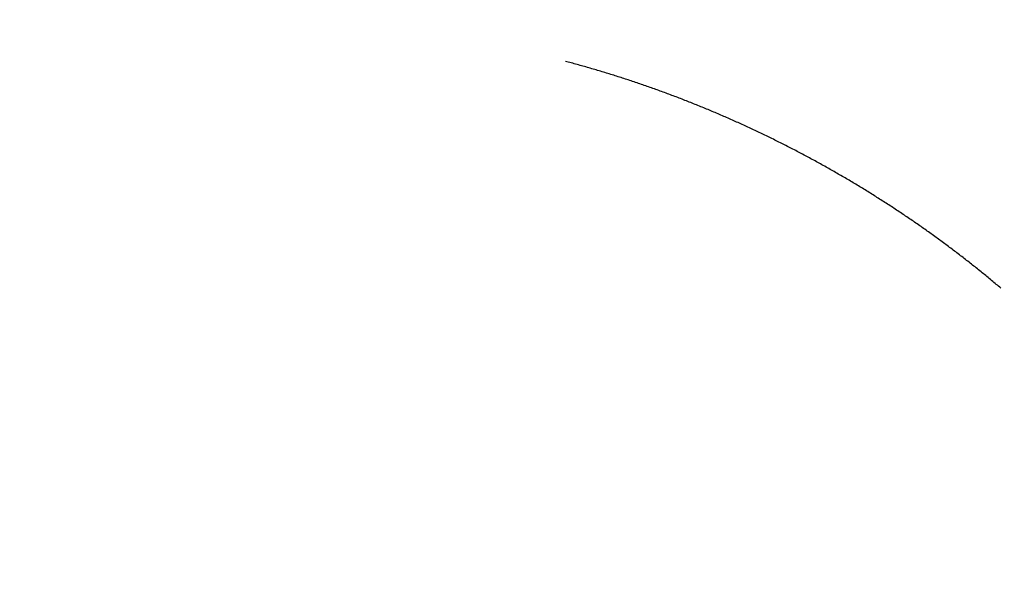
# Model space of a CAD drawing. Header units: millimetres. Extents: x -189 to 189, y -189 to 189.
# Tile 58 of 256: x -68.42 to -66.18, y -129.03 to -127.74. Entities that reach past the tile are written whole.
import ezdxf

# ---------------------------------------------------------------- set-up
doc = ezdxf.new("R2010")
doc.units = ezdxf.units.MM
doc.layers.add('Livello 01', color=7, linetype='Continuous', true_color=0x000000)

msp = doc.modelspace()

# ---------------------------------------------------------------- linework, layer by layer
at = {"layer": 'Livello 01', "color": 7, "true_color": 0xffffff}
for points, knots in [([(-118.064586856, -140.703895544, 397.253669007), (-114.298985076, -136.216226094, 390.077980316), (-110.850419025, -132.106385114, 383.402759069), (-107.329620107, -127.910460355, 376.520538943), (-100.694054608, -120.002501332, 363.366562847), (-94.7177980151, -112.880276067, 351.397233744), (-92.0882204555, -109.746467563, 346.122370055), (-85.3930849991, -101.76751583, 332.70435998), (-79.1103926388, -94.2800946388, 320.22449942), (-75.1558291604, -89.5672294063, 312.444765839), (-71.1241723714, -84.7624879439, 304.642038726), (-67.0721248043, -79.9334456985, 296.920502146)], [0, 0, 0, 0, 0, 0, 45.90084869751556, 45.90084869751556, 45.90084869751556, 78.65081641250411, 78.65081641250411, 78.65081641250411, 127.9111110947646, 127.9111110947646, 127.9111110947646, 127.9111110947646, 127.9111110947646, 127.9111110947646]), ([(-37.79981133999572, -96.84616795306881, 297.2367076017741), (-40.0703264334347, -102.6971141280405, 304.9420913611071), (-42.32897937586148, -108.537657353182, 312.7122931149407), (-44.54833144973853, -114.2916276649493, 320.4484123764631), (-48.08412316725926, -123.462758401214, 332.8562398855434), (-51.87098990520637, -133.2735667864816, 346.2087784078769), (-53.36144461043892, -137.130503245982, 351.461983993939), (-56.75234471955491, -145.8961205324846, 363.3905746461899), (-60.51892249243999, -155.6072057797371, 376.5245224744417), (-62.51252919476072, -160.7389483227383, 383.4048898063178), (-64.4589250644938, -165.7488889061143, 390.0802038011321), (-66.57112957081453, -171.1873756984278, 397.2536690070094)], [-1.382812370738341e-10, -1.382812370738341e-10, -1.382812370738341e-10, -1.382812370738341e-10, -1.382812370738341e-10, -1.382812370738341e-10, 49.2571862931, 49.2571862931, 49.2571862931, 82.0050874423, 82.0050874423, 82.0050874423, 127.903039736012, 127.903039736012, 127.903039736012, 127.903039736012, 127.903039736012, 127.903039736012])]:
    msp.add_open_spline(points, degree=5, knots=knots, dxfattribs=at)
msp.add_open_spline([(-66.1860300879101, -128.3523106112, 348.8839397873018), (-66.35623781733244, -128.2082310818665, 348.9237394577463), (-66.5454487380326, -128.081251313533, 348.9441739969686), (-66.74911750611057, -127.9752280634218, 348.9441739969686), (-66.96166016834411, -127.8930681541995, 348.9237394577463), (-67.17731035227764, -127.8362827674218, 348.8839397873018)], degree=5, dxfattribs=at)

doc.saveas('drawing.dxf')
